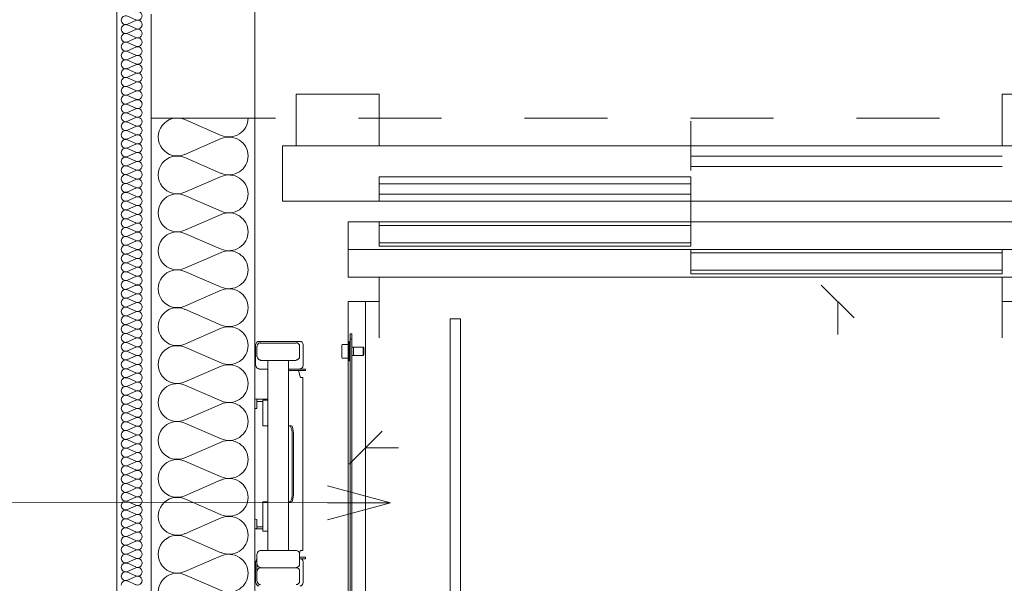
# Model space of a CAD drawing. Header units: millimetres. Extents: x 178516 to 426772, y -178579 to -115871.
# Tile 40 of 256: x 218993 to 220417, y -124961 to -124145. Entities that reach past the tile are written whole.
import ezdxf

# ---------------------------------------------------------------- set-up
doc = ezdxf.new("R2010")
doc.units = ezdxf.units.MM
doc.header["$MEASUREMENT"] = 0
doc.linetypes.add('Przerywana', pattern=[240, 120, -120])
doc.layers.get('0').update_dxf_attribs({"color": 252, "lineweight": 5})
for name, color, linetype, lineweight in [('830-G Teksty Etykiety_Nr_pióra__64', 252, 'Continuous', 5), ('Nowe_320-W Umeblowanie_Nr_pióra__103', 252, 'Continuous', 5), ('Nowe_320-W Umeblowanie_Nr_pióra__181', 252, 'Continuous', 5), ('Nowe_820-G Rysunki Obrazki_Nr_pióra__1', 252, 'Continuous', 5), ('Nowe_820-G Rysunki Obrazki_Nr_pióra__161', 252, 'Continuous', 5), ('Nowe_820-G Rysunki Obrazki_Nr_pióra__27', 252, 'Continuous', 5), ('Nowe_Nowe_220(1)-A Ściany zewnętrzne_Nr_pióra__1', 252, 'Continuous', 5)]:
    doc.layers.add(name, color=color, linetype=linetype, lineweight=lineweight)

# ---------------------------------------------------------------- blocks, each defined once
blk = doc.blocks.new('podkład 20251118')
at = {"color": 252, "linetype": 'Continuous', "lineweight": 5}
for p, q in [((220199.9, -124576.8), (220152.4, -124529.3)), ((220176.1, -124553.1), (220176.1, -124600.6)), ((219517.2, -124740.6), (219469.7, -124788.1)), ((219493.4, -124764.4), (219540.9, -124764.4)), ((219529.6, -124844.3), (219438.4, -124844.1))]:
    blk.add_line(p, q, dxfattribs=at)
at = {"color": 252, "linetype": 'Continuous', "lineweight": 5, "flags": 128}
blk.add_lwpolyline([(219438.4, -124819.7), (219529.6, -124844.3), (219438.3, -124868.6)], dxfattribs=at)
at = {"layer": '830-G Teksty Etykiety_Nr_pióra__64', "color": 252, "linetype": 'Continuous', "lineweight": 5}
blk.add_line((219438.4, -124844.1), (214933.4, -124834.7), dxfattribs=at)
at = {"layer": 'Nowe_320-W Umeblowanie_Nr_pióra__103', "color": 252, "linetype": 'Continuous', "lineweight": 5}
for p, q in [((219232.3, -124290), (219284.8, -124312.8)), ((219284.8, -124317.4), (219232.3, -124340.2)), ((219232.3, -124344.8), (219284.8, -124367.7)), ((219284.8, -124372.3), (219232.3, -124395.1)), ((219232.3, -124399.7), (219284.8, -124422.5)), ((219284.8, -124427.1), (219232.3, -124449.9)), ((219232.3, -124454.5), (219284.8, -124477.4)), ((219284.8, -124482), (219232.3, -124504.8)), ((219232.3, -124509.4), (219284.8, -124532.2)), ((219284.8, -124536.8), (219232.3, -124559.6)), ((219232.3, -124564.3), (219284.8, -124587.1)), ((219284.8, -124591.7), (219232.3, -124614.5)), ((219232.3, -124619.1), (219284.8, -124641.9)), ((219284.8, -124646.5), (219232.3, -124669.3)), ((219232.3, -124674), (219284.8, -124696.8)), ((219284.8, -124701.4), (219232.3, -124724.2)), ((219232.3, -124728.8), (219284.8, -124751.6)), ((219284.8, -124756.2), (219232.3, -124779.1)), ((219232.3, -124783.7), (219284.8, -124806.5)), ((219284.8, -124811.1), (219232.3, -124833.9)), ((219232.3, -124838.5), (219284.8, -124861.3)), ((219284.8, -124865.9), (219232.3, -124888.8)), ((219232.3, -124893.4), (219284.8, -124916.2)), ((219284.8, -124920.8), (219232.3, -124943.6)), ((219232.3, -124948.2), (219284.8, -124971))]:
    blk.add_line(p, q, dxfattribs=at)
at = {"layer": 'Nowe_320-W Umeblowanie_Nr_pióra__103', "color": 252, "linetype": 'Continuous', "lineweight": 5, "extrusion": (0, 0, -1)}
for centre, major_axis, start_param, end_param in [((219221.2, -124315.1), (-27.6, 0), 4.299595, 8.266775), ((219295.9, -124287.7), (27.6, 0), 0, 1.98359), ((219295.9, -124342.5), (-27.6, 0), 1.158003, 3.141593), ((219221.2, -124370), (-27.6, 0), 4.299595, 8.266775), ((219295.9, -124342.5), (27.6, 0), 0, 1.98359), ((219295.9, -124397.4), (27.6, 0), 4.299596, 6.283185), ((219221.2, -124424.8), (27.6, 0), 1.158002, 5.125182), ((219295.9, -124397.4), (27.6, 0), 0, 1.98359), ((219295.9, -124452.2), (-27.6, 0), 1.158003, 3.141593), ((219221.2, -124479.7), (-27.6, 0), 4.299595, 8.266775), ((219295.9, -124452.2), (27.6, 0), 0, 1.98359), ((219295.9, -124507.1), (-27.6, 0), 1.158003, 3.141593), ((219221.2, -124534.5), (-27.6, 0), 4.299595, 8.266775), ((219295.9, -124507.1), (27.6, 0), 0, 1.98359), ((219295.9, -124561.9), (27.6, 0), 4.299596, 6.283185), ((219221.2, -124589.4), (-27.6, 0), 4.299595, 8.266775), ((219295.9, -124561.9), (27.6, 0), 0, 1.98359), ((219295.9, -124616.8), (27.6, 0), 4.299596, 6.283185), ((219221.2, -124644.2), (27.6, 0), 1.158002, 5.125182), ((219295.9, -124616.8), (27.6, 0), 0, 1.98359), ((219295.9, -124671.7), (-27.6, 0), 1.158003, 3.141593), ((219221.2, -124699.1), (-27.6, 0), 4.299595, 8.266775), ((219295.9, -124671.7), (27.6, 0), 0, 1.98359), ((219295.9, -124726.5), (-27.6, 0), 1.158003, 3.141593), ((219221.2, -124753.9), (-27.6, 0), 4.299595, 8.266775), ((219295.9, -124726.5), (27.6, 0), 0, 1.98359), ((219295.9, -124781.4), (27.6, 0), 4.299596, 6.283185), ((219221.2, -124808.8), (-27.6, 0), 4.299595, 8.266775), ((219295.9, -124781.4), (27.6, 0), 0, 1.98359), ((219295.9, -124836.2), (27.6, 0), 4.299596, 6.283185), ((219221.2, -124863.6), (27.6, 0), 1.158002, 5.125182), ((219295.9, -124836.2), (27.6, 0), 0, 1.98359), ((219295.9, -124891.1), (-27.6, 0), 1.158003, 3.141593), ((219221.2, -124918.5), (-27.6, 0), 4.299595, 8.266775), ((219295.9, -124891.1), (27.6, 0), 0, 1.98359), ((219295.9, -124945.9), (-27.6, 0), 1.158003, 3.141593), ((219221.2, -124973.3), (-27.6, 0), 4.299595, 8.266775), ((219295.9, -124945.9), (27.6, 0), 0, 1.98359)]:
    blk.add_ellipse(centre, major_axis=major_axis, ratio=0.991967, start_param=start_param, end_param=end_param, dxfattribs=at)
at = {"layer": 'Nowe_320-W Umeblowanie_Nr_pióra__181', "color": 252, "linetype": 'Continuous', "lineweight": 5}
for p, q in [((219161.3, -124145.7), (219149.2, -124140.4)), ((219149.2, -124152.1), (219161.3, -124146.8)), ((219161.3, -124158.4), (219149.2, -124153.1)), ((219149.2, -124164.8), (219161.3, -124159.5)), ((219161.3, -124171.2), (219149.2, -124165.9)), ((219149.2, -124177.6), (219161.3, -124172.3)), ((219161.3, -124184), (219149.2, -124178.7)), ((219149.2, -124190.3), (219161.3, -124185)), ((219161.3, -124196.7), (219149.2, -124191.4)), ((219149.2, -124203.1), (219161.3, -124197.8)), ((219161.3, -124209.5), (219149.2, -124204.2)), ((219149.2, -124215.9), (219161.3, -124210.6)), ((219161.3, -124222.3), (219149.2, -124216.9)), ((219149.2, -124228.6), (219161.3, -124223.3)), ((219161.3, -124235), (219149.2, -124229.7)), ((219149.2, -124241.4), (219161.3, -124236.1)), ((219161.3, -124247.8), (219149.2, -124242.5)), ((219149.2, -124254.2), (219161.3, -124248.8)), ((219161.3, -124260.5), (219149.2, -124255.2)), ((219149.2, -124266.9), (219161.3, -124261.6)), ((219161.3, -124273.3), (219149.2, -124268)), ((219149.2, -124279.7), (219161.3, -124274.4)), ((219161.3, -124286.1), (219149.2, -124280.8)), ((219149.2, -124292.4), (219161.3, -124287.1)), ((219161.3, -124298.8), (219149.2, -124293.5)), ((219149.2, -124305.2), (219161.3, -124299.9)), ((219161.3, -124311.6), (219149.2, -124306.3)), ((219149.2, -124318), (219161.3, -124312.7)), ((219161.3, -124324.3), (219149.2, -124319)), ((219149.2, -124330.7), (219161.3, -124325.4)), ((219161.3, -124337.1), (219149.2, -124331.8)), ((219149.2, -124343.5), (219161.3, -124338.2)), ((219161.3, -124349.9), (219149.2, -124344.6)), ((219149.2, -124356.3), (219161.3, -124350.9)), ((219161.3, -124362.6), (219149.2, -124357.3)), ((219149.2, -124369), (219161.3, -124363.7)), ((219161.3, -124375.4), (219149.2, -124370.1)), ((219149.2, -124381.8), (219161.3, -124376.5)), ((219161.3, -124388.2), (219149.2, -124382.9)), ((219149.2, -124394.5), (219161.3, -124389.2)), ((219161.3, -124400.9), (219149.2, -124395.6)), ((219149.2, -124407.3), (219161.3, -124402)), ((219161.3, -124413.7), (219149.2, -124408.4)), ((219149.2, -124420.1), (219161.3, -124414.8)), ((219161.3, -124426.4), (219149.2, -124421.1)), ((219149.2, -124432.8), (219161.3, -124427.5)), ((219161.3, -124439.2), (219149.2, -124433.9)), ((219149.2, -124445.6), (219161.3, -124440.3)), ((219161.3, -124452), (219149.2, -124446.7)), ((219149.2, -124458.4), (219161.3, -124453)), ((219161.3, -124464.7), (219149.2, -124459.4)), ((219149.2, -124471.1), (219161.3, -124465.8)), ((219161.3, -124477.5), (219149.2, -124472.2)), ((219149.2, -124483.9), (219161.3, -124478.6)), ((219161.3, -124490.3), (219149.2, -124484.9)), ((219149.2, -124496.6), (219161.3, -124491.3)), ((219161.3, -124503), (219149.2, -124497.7)), ((219149.2, -124509.4), (219161.3, -124504.1)), ((219161.3, -124515.8), (219149.2, -124510.5)), ((219149.2, -124522.2), (219161.3, -124516.9)), ((219161.3, -124528.5), (219149.2, -124523.2)), ((219149.2, -124534.9), (219161.3, -124529.6)), ((219161.3, -124541.3), (219149.2, -124536)), ((219149.2, -124547.7), (219161.3, -124542.4)), ((219161.3, -124554.1), (219149.2, -124548.8)), ((219149.2, -124560.4), (219161.3, -124555.1)), ((219161.3, -124566.8), (219149.2, -124561.5)), ((219149.2, -124573.2), (219161.3, -124567.9)), ((219161.3, -124579.6), (219149.2, -124574.3)), ((219149.2, -124586), (219161.3, -124580.7)), ((219161.3, -124592.4), (219149.2, -124587)), ((219149.2, -124598.7), (219161.3, -124593.4)), ((219161.3, -124605.1), (219149.2, -124599.8)), ((219149.2, -124611.5), (219161.3, -124606.2)), ((219161.3, -124617.9), (219149.2, -124612.6)), ((219149.2, -124624.3), (219161.3, -124618.9)), ((219161.3, -124630.6), (219149.2, -124625.3)), ((219149.2, -124637), (219161.3, -124631.7)), ((219161.3, -124643.4), (219149.2, -124638.1)), ((219149.2, -124649.8), (219161.3, -124644.5)), ((219161.3, -124656.2), (219149.2, -124650.9)), ((219149.2, -124662.5), (219161.3, -124657.2)), ((219161.3, -124668.9), (219149.2, -124663.6)), ((219149.2, -124675.3), (219161.3, -124670)), ((219161.3, -124681.7), (219149.2, -124676.4)), ((219149.2, -124688.1), (219161.3, -124682.8)), ((219161.3, -124694.4), (219149.2, -124689.1)), ((219149.2, -124700.8), (219161.3, -124695.5)), ((219161.3, -124707.2), (219149.2, -124701.9)), ((219149.2, -124713.6), (219161.3, -124708.3)), ((219161.3, -124720), (219149.2, -124714.7)), ((219149.2, -124726.4), (219161.3, -124721)), ((219161.3, -124732.7), (219149.2, -124727.4)), ((219149.2, -124739.1), (219161.3, -124733.8)), ((219161.3, -124745.5), (219149.2, -124740.2)), ((219149.2, -124751.9), (219161.3, -124746.6)), ((219161.3, -124758.3), (219149.2, -124753)), ((219149.2, -124764.6), (219161.3, -124759.3)), ((219161.3, -124771), (219149.2, -124765.7)), ((219149.2, -124777.4), (219161.3, -124772.1)), ((219161.3, -124783.8), (219149.2, -124778.5)), ((219149.2, -124790.2), (219161.3, -124784.9)), ((219161.3, -124796.5), (219149.2, -124791.2)), ((219149.2, -124802.9), (219161.3, -124797.6)), ((219161.3, -124809.3), (219149.2, -124804)), ((219149.2, -124815.7), (219161.3, -124810.4)), ((219161.3, -124822.1), (219149.2, -124816.8)), ((219149.2, -124828.5), (219161.3, -124823.1)), ((219161.3, -124834.8), (219149.2, -124829.5)), ((219149.2, -124841.2), (219161.3, -124835.9)), ((219161.3, -124847.6), (219149.2, -124842.3)), ((219149.2, -124854), (219161.3, -124848.7)), ((219161.3, -124860.4), (219149.2, -124855)), ((219149.2, -124866.7), (219161.3, -124861.4)), ((219161.3, -124873.1), (219149.2, -124867.8)), ((219149.2, -124879.5), (219161.3, -124874.2)), ((219161.3, -124885.9), (219149.2, -124880.6)), ((219149.2, -124892.3), (219161.3, -124887)), ((219161.3, -124898.6), (219149.2, -124893.3)), ((219149.2, -124905), (219161.3, -124899.7)), ((219161.3, -124911.4), (219149.2, -124906.1)), ((219149.2, -124917.8), (219161.3, -124912.5)), ((219161.3, -124924.2), (219149.2, -124918.9)), ((219149.2, -124930.5), (219161.3, -124925.2)), ((219161.3, -124936.9), (219149.2, -124931.6)), ((219149.2, -124943.3), (219161.3, -124938)), ((219161.3, -124949.7), (219149.2, -124944.4)), ((219149.2, -124956.1), (219161.3, -124950.8)), ((219161.3, -124962.5), (219149.2, -124957.1))]:
    blk.add_line(p, q, dxfattribs=at)
at = {"layer": 'Nowe_320-W Umeblowanie_Nr_pióra__181', "color": 252, "linetype": 'Continuous', "lineweight": 5, "extrusion": (0, 0, -1)}
for centre, major_axis, start_param, end_param in [((219146.6, -124146.2), (6.38, 0), 3.141593, 5.125182), ((219163.9, -124139.8), (-6.38, 0), 1.158002, 5.125182), ((219146.6, -124146.2), (6.38, 0), 1.158004, 3.141593), ((219146.6, -124159), (6.38, 0), 3.141593, 5.125182), ((219163.9, -124152.6), (6.38, 0), 4.299595, 8.266775), ((219146.6, -124159), (6.38, 0), 1.158004, 3.141593), ((219146.6, -124171.7), (6.38, 0), 3.141593, 5.125182), ((219163.9, -124165.4), (6.38, 0), 4.299595, 8.266775), ((219146.6, -124171.7), (6.38, 0), 1.158004, 3.141593), ((219146.6, -124184.5), (6.38, 0), 3.141593, 5.125182), ((219163.9, -124178.1), (-6.38, 0), 1.158002, 5.125182), ((219146.6, -124184.5), (6.38, 0), 1.158004, 3.141593), ((219146.6, -124197.3), (6.38, 0), 3.141593, 5.125182), ((219146.6, -124197.3), (6.38, 0), 1.158004, 3.141593), ((219163.9, -124190.9), (6.38, 0), 4.299595, 8.266775), ((219163.9, -124203.6), (6.38, 0), 4.299595, 8.266775), ((219146.6, -124210), (6.38, 0), 3.141593, 5.125182), ((219146.6, -124210), (6.38, 0), 1.158004, 3.141593), ((219163.9, -124216.4), (-6.38, 0), 1.158002, 5.125182), ((219146.6, -124222.8), (6.38, 0), 3.141593, 5.125182), ((219146.6, -124222.8), (6.38, 0), 1.158004, 3.141593), ((219163.9, -124229.2), (6.38, 0), 4.299595, 8.266775), ((219146.6, -124235.6), (6.38, 0), 3.141593, 5.125182), ((219146.6, -124235.6), (6.38, 0), 1.158004, 3.141593), ((219163.9, -124241.9), (6.38, 0), 4.299595, 8.266775), ((219146.6, -124248.3), (6.38, 0), 3.141593, 5.125182), ((219146.6, -124248.3), (6.38, 0), 1.158004, 3.141593), ((219163.9, -124254.7), (-6.38, 0), 1.158002, 5.125182), ((219146.6, -124261.1), (6.38, 0), 3.141593, 5.125182), ((219146.6, -124261.1), (6.38, 0), 1.158004, 3.141593), ((219146.6, -124273.8), (6.38, 0), 3.141593, 5.125182), ((219163.9, -124267.5), (6.38, 0), 4.299595, 8.266775), ((219146.6, -124273.8), (6.38, 0), 1.158004, 3.141593), ((219146.6, -124286.6), (6.38, 0), 3.141593, 5.125182), ((219163.9, -124280.2), (-6.38, 0), 1.158002, 5.125182), ((219146.6, -124286.6), (6.38, 0), 1.158004, 3.141593), ((219146.6, -124299.4), (6.38, 0), 3.141593, 5.125182), ((219163.9, -124293), (-6.38, 0), 1.158002, 5.125182), ((219146.6, -124299.4), (6.38, 0), 1.158004, 3.141593), ((219146.6, -124312.1), (6.38, 0), 3.141593, 5.125182), ((219163.9, -124305.7), (6.38, 0), 4.299595, 8.266775), ((219146.6, -124312.1), (6.38, 0), 1.158004, 3.141593), ((219146.6, -124324.9), (6.38, 0), 3.141593, 5.125182), ((219146.6, -124324.9), (6.38, 0), 1.158004, 3.141593), ((219163.9, -124318.5), (-6.38, 0), 1.158002, 5.125182), ((219163.9, -124331.3), (-6.38, 0), 1.158002, 5.125182), ((219146.6, -124337.6), (6.38, 0), 3.141593, 5.125182), ((219146.6, -124337.6), (6.38, 0), 1.158004, 3.141593), ((219163.9, -124344), (6.38, 0), 4.299595, 8.266775), ((219146.6, -124350.4), (6.38, 0), 3.141593, 5.125182), ((219146.6, -124350.4), (6.38, 0), 1.158004, 3.141593), ((219163.9, -124356.8), (-6.38, 0), 1.158002, 5.125182), ((219146.6, -124363.2), (6.38, 0), 3.141593, 5.125182), ((219146.6, -124363.2), (6.38, 0), 1.158004, 3.141593), ((219163.9, -124369.6), (-6.38, 0), 1.158002, 5.125182), ((219146.6, -124375.9), (6.38, 0), 3.141593, 5.125182), ((219146.6, -124375.9), (6.38, 0), 1.158004, 3.141593), ((219146.6, -124388.7), (6.38, 0), 3.141593, 5.125182), ((219163.9, -124382.3), (6.38, 0), 4.299595, 8.266775), ((219146.6, -124388.7), (6.38, 0), 1.158004, 3.141593), ((219146.6, -124401.5), (6.38, 0), 3.141593, 5.125182), ((219163.9, -124395.1), (-6.38, 0), 1.158002, 5.125182), ((219146.6, -124401.5), (6.38, 0), 1.158004, 3.141593), ((219146.6, -124414.2), (6.38, 0), 3.141593, 5.125182), ((219163.9, -124407.8), (-6.38, 0), 1.158002, 5.125182), ((219146.6, -124414.2), (6.38, 0), 1.158004, 3.141593), ((219146.6, -124427), (6.38, 0), 3.141593, 5.125182), ((219163.9, -124420.6), (6.38, 0), 4.299595, 8.266775), ((219146.6, -124427), (-6.38, 0), 4.299596, 6.283185), ((219146.6, -124439.7), (6.38, 0), 3.141593, 5.125182), ((219163.9, -124433.4), (-6.38, 0), 1.158002, 5.125182), ((219163.9, -124446.1), (-6.38, 0), 1.158002, 5.125182), ((219146.6, -124439.7), (6.38, 0), 1.158004, 3.141593), ((219146.6, -124452.5), (6.38, 0), 3.141593, 5.125182), ((219146.6, -124452.5), (6.38, 0), 1.158004, 3.141593), ((219163.9, -124458.9), (6.38, 0), 4.299595, 8.266775), ((219146.6, -124465.3), (6.38, 0), 3.141593, 5.125182), ((219146.6, -124465.3), (6.38, 0), 1.158004, 3.141593), ((219163.9, -124471.6), (-6.38, 0), 1.158002, 5.125182), ((219146.6, -124478), (6.38, 0), 3.141593, 5.125182), ((219146.6, -124478), (6.38, 0), 1.158004, 3.141593), ((219163.9, -124484.4), (-6.38, 0), 1.158002, 5.125182), ((219146.6, -124490.8), (6.38, 0), 3.141593, 5.125182), ((219146.6, -124490.8), (6.38, 0), 1.158004, 3.141593), ((219163.9, -124497.2), (6.38, 0), 4.299595, 8.266775), ((219146.6, -124503.6), (6.38, 0), 3.141593, 5.125182), ((219146.6, -124503.6), (6.38, 0), 1.158004, 3.141593), ((219146.6, -124516.3), (6.38, 0), 3.141593, 5.125182), ((219163.9, -124509.9), (-6.38, 0), 1.158002, 5.125182), ((219146.6, -124516.3), (6.38, 0), 1.158004, 3.141593), ((219146.6, -124529.1), (6.38, 0), 3.141593, 5.125182), ((219163.9, -124522.7), (-6.38, 0), 1.158002, 5.125182), ((219146.6, -124529.1), (6.38, 0), 1.158004, 3.141593), ((219146.6, -124541.8), (6.38, 0), 3.141593, 5.125182), ((219163.9, -124535.5), (6.38, 0), 4.299595, 8.266775), ((219146.6, -124541.8), (6.38, 0), 1.158004, 3.141593), ((219146.6, -124554.6), (6.38, 0), 3.141593, 5.125182), ((219163.9, -124548.2), (-6.38, 0), 1.158002, 5.125182), ((219146.6, -124554.6), (6.38, 0), 1.158004, 3.141593), ((219146.6, -124567.4), (6.38, 0), 3.141593, 5.125182), ((219146.6, -124567.4), (6.38, 0), 1.158004, 3.141593), ((219163.9, -124561), (6.38, 0), 4.299595, 8.266775), ((219163.9, -124573.7), (6.38, 0), 4.299595, 8.266775), ((219146.6, -124580.1), (6.38, 0), 3.141593, 5.125182), ((219146.6, -124580.1), (6.38, 0), 1.158004, 3.141593), ((219163.9, -124586.5), (-6.38, 0), 1.158002, 5.125182), ((219146.6, -124592.9), (6.38, 0), 3.141593, 5.125182), ((219146.6, -124592.9), (6.38, 0), 1.158004, 3.141593), ((219163.9, -124599.3), (6.38, 0), 4.299595, 8.266775), ((219146.6, -124605.7), (6.38, 0), 3.141593, 5.125182), ((219146.6, -124605.7), (6.38, 0), 1.158004, 3.141593), ((219163.9, -124612), (6.38, 0), 4.299595, 8.266775), ((219146.6, -124618.4), (6.38, 0), 3.141593, 5.125182), ((219146.6, -124618.4), (6.38, 0), 1.158004, 3.141593), ((219146.6, -124631.2), (6.38, 0), 3.141593, 5.125182), ((219163.9, -124624.8), (-6.38, 0), 1.158002, 5.125182), ((219146.6, -124631.2), (6.38, 0), 1.158004, 3.141593), ((219146.6, -124643.9), (6.38, 0), 3.141593, 5.125182), ((219163.9, -124637.6), (6.38, 0), 4.299595, 8.266775), ((219146.6, -124643.9), (6.38, 0), 1.158004, 3.141593), ((219146.6, -124656.7), (6.38, 0), 3.141593, 5.125182), ((219163.9, -124650.3), (6.38, 0), 4.299595, 8.266775), ((219146.6, -124656.7), (6.38, 0), 1.158004, 3.141593), ((219146.6, -124669.5), (6.38, 0), 3.141593, 5.125182), ((219163.9, -124663.1), (-6.38, 0), 1.158002, 5.125182), ((219146.6, -124669.5), (6.38, 0), 1.158004, 3.141593), ((219146.6, -124682.2), (6.38, 0), 3.141593, 5.125182), ((219163.9, -124675.8), (6.38, 0), 4.299595, 8.266775), ((219146.6, -124682.2), (6.38, 0), 1.158004, 3.141593), ((219146.6, -124695), (6.38, 0), 3.141593, 5.125182), ((219146.6, -124695), (6.38, 0), 1.158004, 3.141593), ((219163.9, -124688.6), (6.38, 0), 4.299595, 8.266775), ((219163.9, -124701.4), (-6.38, 0), 1.158002, 5.125182), ((219146.6, -124707.7), (6.38, 0), 3.141593, 5.125182), ((219146.6, -124707.7), (6.38, 0), 1.158004, 3.141593), ((219163.9, -124714.1), (6.38, 0), 4.299595, 8.266775), ((219146.6, -124720.5), (6.38, 0), 3.141593, 5.125182), ((219146.6, -124720.5), (6.38, 0), 1.158004, 3.141593), ((219163.9, -124726.9), (6.38, 0), 4.299595, 8.266775), ((219146.6, -124733.3), (6.38, 0), 3.141593, 5.125182), ((219146.6, -124733.3), (6.38, 0), 1.158004, 3.141593), ((219163.9, -124739.7), (-6.38, 0), 1.158002, 5.125182), ((219146.6, -124746), (6.38, 0), 3.141593, 5.125182), ((219146.6, -124746), (6.38, 0), 1.158004, 3.141593), ((219146.6, -124758.8), (6.38, 0), 3.141593, 5.125182), ((219163.9, -124752.4), (6.38, 0), 4.299595, 8.266775), ((219146.6, -124758.8), (6.38, 0), 1.158004, 3.141593), ((219146.6, -124771.6), (6.38, 0), 3.141593, 5.125182), ((219163.9, -124765.2), (6.38, 0), 4.299595, 8.266775), ((219146.6, -124771.6), (6.38, 0), 1.158004, 3.141593), ((219146.6, -124784.3), (6.38, 0), 3.141593, 5.125182), ((219163.9, -124777.9), (-6.38, 0), 1.158002, 5.125182), ((219146.6, -124784.3), (6.38, 0), 1.158004, 3.141593), ((219146.6, -124797.1), (6.38, 0), 3.141593, 5.125182), ((219163.9, -124790.7), (6.38, 0), 4.299595, 8.266775), ((219146.6, -124797.1), (6.38, 0), 1.158004, 3.141593), ((219146.6, -124809.8), (6.38, 0), 3.141593, 5.125182), ((219163.9, -124803.5), (6.38, 0), 4.299595, 8.266775), ((219163.9, -124816.2), (-6.38, 0), 1.158002, 5.125182), ((219146.6, -124809.8), (6.38, 0), 1.158004, 3.141593), ((219146.6, -124822.6), (6.38, 0), 3.141593, 5.125182), ((219146.6, -124822.6), (6.38, 0), 1.158004, 3.141593), ((219163.9, -124829), (6.38, 0), 4.299595, 8.266775), ((219146.6, -124835.4), (6.38, 0), 3.141593, 5.125182), ((219146.6, -124835.4), (6.38, 0), 1.158004, 3.141593), ((219163.9, -124841.8), (6.38, 0), 4.299595, 8.266775), ((219146.6, -124848.1), (6.38, 0), 3.141593, 5.125182), ((219146.6, -124848.1), (6.38, 0), 1.158004, 3.141593), ((219163.9, -124854.5), (-6.38, 0), 1.158002, 5.125182), ((219146.6, -124860.9), (6.38, 0), 3.141593, 5.125182), ((219146.6, -124860.9), (6.38, 0), 1.158004, 3.141593), ((219163.9, -124867.3), (6.38, 0), 4.299595, 8.266775), ((219146.6, -124873.7), (6.38, 0), 3.141593, 5.125182), ((219146.6, -124873.7), (6.38, 0), 1.158004, 3.141593), ((219146.6, -124886.4), (6.38, 0), 3.141593, 5.125182), ((219163.9, -124880), (6.38, 0), 4.299595, 8.266775), ((219146.6, -124886.4), (6.38, 0), 1.158004, 3.141593), ((219146.6, -124899.2), (6.38, 0), 3.141593, 5.125182), ((219163.9, -124892.8), (-6.38, 0), 1.158002, 5.125182), ((219146.6, -124899.2), (6.38, 0), 1.158004, 3.141593), ((219146.6, -124911.9), (6.38, 0), 3.141593, 5.125182), ((219163.9, -124905.6), (6.38, 0), 4.299595, 8.266775), ((219146.6, -124911.9), (6.38, 0), 1.158004, 3.141593), ((219146.6, -124924.7), (6.38, 0), 3.141593, 5.125182), ((219163.9, -124918.3), (6.38, 0), 4.299595, 8.266775), ((219146.6, -124924.7), (6.38, 0), 1.158004, 3.141593), ((219146.6, -124937.5), (6.38, 0), 3.141593, 5.125182), ((219146.6, -124937.5), (6.38, 0), 1.158004, 3.141593), ((219163.9, -124931.1), (-6.38, 0), 1.158002, 5.125182), ((219163.9, -124943.8), (6.38, 0), 4.299595, 8.266775), ((219146.6, -124950.2), (6.38, 0), 3.141593, 5.125182), ((219146.6, -124950.2), (6.38, 0), 1.158004, 3.141593), ((219163.9, -124956.6), (6.38, 0), 4.299595, 8.266775), ((219146.6, -124963), (6.38, 0), 3.141593, 5.125182)]:
    blk.add_ellipse(centre, major_axis=major_axis, ratio=0.99989, start_param=start_param, end_param=end_param, dxfattribs=at)
at = {"layer": 'Nowe_820-G Rysunki Obrazki_Nr_pióra__1', "color": 252, "linetype": 'Continuous', "lineweight": 5}
for p, q in [((219333.5, -122434), (219333.5, -126218.4)), ((219183.6, -124137.7), (219183.6, -124287.7)), ((219333.5, -124287.7), (219333.5, -124137.7)), ((219183.6, -124287.7), (219183.6, -126218.4)), ((219183.6, -124287.7), (219333.5, -124287.7))]:
    blk.add_line(p, q, dxfattribs=at)
at = {"layer": 'Nowe_820-G Rysunki Obrazki_Nr_pióra__161', "color": 252, "linetype": 'Continuous', "lineweight": 5}
for p, q in [((219393, -124328), (219393, -124253.2)), ((219393, -124253.2), (219513.2, -124253.2)), ((219513.2, -124253.2), (219513.2, -124328)), ((220533.9, -124253.2), (220413.7, -124253.2)), ((220413.7, -124253.2), (220413.7, -124328)), ((219963.5, -124363.8), (219963.5, -124292.2)), ((220902.3, -124328), (219373.2, -124328)), ((219373.2, -124328), (219373.2, -124407.9)), ((219373.2, -124407.9), (219373.2, -124328)), ((219513.2, -124328), (219393, -124328)), ((220413.7, -124328), (220533.9, -124328)), ((219963.5, -124342.7), (220413.7, -124342.7)), ((219963.5, -124358), (220413.7, -124358)), ((219513.2, -124407.9), (219513.2, -124372.7)), ((219513.2, -124372.7), (219963.5, -124372.7)), ((219963.5, -124372.7), (219963.5, -124407.9)), ((219513.2, -124383), (219963.5, -124383)), ((219373.2, -124407.9), (220902.3, -124407.9)), ((219513.2, -124397.7), (219963.5, -124397.7)), ((219963.5, -124407.9), (219513.2, -124407.9)), ((219963.5, -124448.2), (219963.5, -124399.6)), ((220901, -124438), (219468.5, -124438)), ((219468.5, -124438), (219468.5, -124517.9)), ((219513.2, -124473.2), (219513.2, -124438)), ((219513.2, -124438), (219963.5, -124438)), ((219963.5, -124438), (219963.5, -124473.2)), ((219513.2, -124443.1), (219963.5, -124443.1)), ((219468.5, -124477.6), (220901, -124477.6)), ((219513.2, -124468), (219963.5, -124468)), ((219963.5, -124473.2), (219513.2, -124473.2)), ((219963.5, -124512.8), (219963.5, -124477.6)), ((219963.5, -124477.6), (220413.7, -124477.6)), ((220413.7, -124477.6), (220413.7, -124512.8)), ((219963.5, -124482.7), (220413.7, -124482.7)), ((219963.5, -124507.7), (220413.7, -124507.7)), ((219468.5, -124517.9), (220901, -124517.9)), ((219513.2, -124553.1), (219513.2, -124517.9)), ((220413.7, -124512.8), (219963.5, -124512.8)), ((220413.7, -124553.1), (220413.7, -124517.9)), ((219468.5, -124553.1), (219513.2, -124553.1)), ((219468.5, -125953), (219468.5, -124553.1)), ((219493.4, -124553.1), (219493.4, -125953)), ((219493.4, -124553.1), (219493.4, -124605.5)), ((219513.2, -124553.1), (219513.2, -124605.5)), ((220618.4, -124553.1), (220413.7, -124553.1)), ((220413.7, -124553.1), (220413.7, -124605.5)), ((219630.9, -124578), (219615.6, -124578)), ((219615.6, -124578), (219615.6, -125928.1)), ((219615.6, -124578), (219615.6, -125928.1)), ((219615.6, -125928.1), (219615.6, -124578)), ((219630.9, -124578), (219615.6, -124578)), ((219615.6, -124578), (219615.6, -125928.1)), ((219615.6, -124578), (219615.6, -125928.1)), ((219615.6, -125928.1), (219615.6, -124578)), ((219630.9, -125928.1), (219630.9, -124578)), ((219630.9, -125928.1), (219630.9, -124578)), ((219471, -125285.4), (219471, -124599.8)), ((219473.6, -124599.8), (219471, -124599.8)), ((219473.6, -124607.5), (219471, -124607.5)), ((219473.6, -125285.4), (219473.6, -124599.8)), ((219334.2, -124645.8), (219334.2, -124615.8)), ((219336.1, -124633), (219336.1, -124617.7)), ((219398.1, -124610.7), (219339.3, -124610.7)), ((219393, -124613.2), (219341.2, -124613.2)), ((219398.1, -124633), (219398.1, -124617.7)), ((219403.2, -124615.8), (219403.2, -124645.8)), ((219458.9, -124616.4), (219459.5, -124615.1)), ((219458.9, -124633.7), (219458.9, -124616.4)), ((219469.7, -124615.1), (219459.5, -124615.1)), ((219467.8, -124615.1), (219469.7, -124610.7)), ((219469.7, -124638.8), (219469.7, -124610.7)), ((219469.7, -124610.7), (219471, -124610.7)), ((219473.6, -124619), (219490.2, -124619)), ((219476.1, -124619), (219476.1, -124631.1)), ((219476.1, -124631.1), (219476.1, -124619)), ((219490.2, -124631.1), (219490.2, -124619)), ((219490.2, -124619), (219490.9, -124620.2)), ((219490.9, -124620.2), (219490.9, -124629.8)), ((219490.9, -124629.8), (219490.9, -124620.2)), ((219341.2, -124638.2), (219393, -124638.2)), ((219352.1, -124638.2), (219352.1, -124913.2)), ((219382.1, -124638.2), (219382.1, -124913.2)), ((219458.9, -124633.7), (219459.5, -124635)), ((219469.7, -124635), (219459.5, -124635)), ((219467.8, -124635), (219469.7, -124638.8)), ((219473.6, -124631.1), (219490.2, -124631.1)), ((219490.2, -124631.1), (219490.9, -124629.8)), ((219348.2, -124650.9), (219339.3, -124650.9)), ((219348.2, -124650.9), (219352.1, -124650.9)), ((219382.1, -124650.9), (219406.4, -124650.9)), ((219406.4, -124652.9), (219382.1, -124652.9)), ((219406.4, -124650.9), (219406.4, -124652.9)), ((219469.7, -124638.8), (219471, -124638.8)), ((219397.5, -124657.3), (219399.4, -124663.1)), ((219402.6, -124663.1), (219399.4, -124663.1)), ((219402.6, -124663.1), (219402.6, -124913.2)), ((219334.8, -124694.4), (219352.1, -124694.4)), ((219333.5, -124695.7), (219333.5, -124706.6)), ((219333.5, -124707.9), (219333.5, -124706.6)), ((219336.1, -124707.9), (219333.5, -124707.9)), ((219336.1, -124695.7), (219336.1, -124706.6)), ((219336.1, -124697.6), (219345, -124697.6)), ((219336.1, -124706.6), (219336.1, -124707.9)), ((219345, -124695.7), (219345, -124732.8)), ((219352.1, -124695.7), (219345, -124695.7)), ((219352.1, -124732.8), (219345, -124732.8)), ((219382.1, -124732.8), (219386, -124732.8)), ((219384.7, -124733.4), (219384.1, -124732.8)), ((219386, -124736), (219384.7, -124733.4)), ((219386, -124732.8), (219387.2, -124733.4)), ((219386.6, -124737.9), (219386, -124736)), ((219387.2, -124743), (219386.6, -124737.9)), ((219387.2, -124733.4), (219387.9, -124734.7)), ((219387.9, -124734.7), (219388.5, -124737.3)), ((219388.5, -124737.3), (219389.2, -124743)), ((219387.2, -124743), (219387.2, -124833.2)), ((219389.2, -124743), (219389.2, -124833.2)), ((219386, -124840.2), (219386.6, -124837.7)), ((219386.6, -124837.7), (219387.2, -124833.2)), ((219389.2, -124833.2), (219388.5, -124838.3)), ((219352.1, -124842.8), (219345, -124842.8)), ((219345, -124842.8), (219345, -124885)), ((219382.1, -124842.8), (219386, -124842.8)), ((219384.1, -124842.8), (219384.7, -124842.2)), ((219384.7, -124842.2), (219386, -124840.2)), ((219387.2, -124842.2), (219386, -124842.8)), ((219387.9, -124840.9), (219387.2, -124842.2)), ((219388.5, -124838.3), (219387.9, -124840.9)), ((219334.8, -124867.7), (219333.5, -124868.4)), ((219333.5, -124868.4), (219333.5, -124869.7)), ((219333.5, -124879.9), (219333.5, -124869.7)), ((219336.1, -124868.4), (219334.8, -124867.7)), ((219336.1, -124869.7), (219336.1, -124868.4)), ((219336.1, -124879.9), (219336.1, -124869.7)), ((219345, -124878.6), (219336.1, -124878.6)), ((219345, -124881.8), (219334.8, -124881.8)), ((219345, -124885), (219352.1, -124885)), ((219336.1, -124918.3), (219336.1, -124933)), ((219393, -124913.2), (219341.2, -124913.2)), ((219398.1, -124917), (219399.4, -124913.2)), ((219398.1, -124918.3), (219398.1, -124933)), ((219406.4, -124922.7), (219398.1, -124922.7)), ((219402.6, -124913.2), (219399.4, -124913.2)), ((219406.4, -124925.3), (219406.4, -124922.7)), ((219334.2, -124929.8), (219334.2, -124959.8)), ((219336.1, -124957.9), (219336.1, -124933)), ((219406.4, -124925.3), (219398.1, -124925.3)), ((219403.2, -124959.8), (219403.2, -124929.8)), ((219393, -124938.1), (219341.2, -124938.1)), ((219398.1, -124957.9), (219398.1, -124943.2))]:
    blk.add_line(p, q, dxfattribs=at)
for centre, radius, start, end in [((219339.6, -124615.4), 4.8, 90, 180), ((219341.5, -124617.4), 4.8, 90, 180), ((219393.3, -124617.4), 4.8, 0, 90), ((219398.4, -124615.4), 4.8, 0, 90), ((219341.5, -124632.7), 4.8, 180, 270), ((219393.3, -124632.7), 4.8, 270, 360), ((219339.6, -124645.5), 4.8, 180, 270), ((219334.8, -124681.5), 67.7, 21.3293, 25.5356), ((219398.4, -124645.5), 4.8, 270, 0), ((219335.1, -124695.4), 1.6, 90.0462, 179.9538), ((219335.1, -124695.4), 1.6, 0.0462, 89.9538), ((219335.1, -124879.6), 1.6, 180.0462, 269.9538), ((219335.1, -124879.6), 1.6, 270.0462, 359.9538), ((219341.5, -124917.9), 4.8, 90, 180), ((219393.3, -124917.9), 4.8, 0, 90), ((219339.6, -124929.5), 4.8, 127.287, 179.9676), ((219341.5, -124932.7), 4.8, 180, 270), ((219393.3, -124932.7), 4.8, 270, 0), ((219398.4, -124929.5), 4.8, 360, 90), ((219341.5, -124942.9), 4.8, 90, 180), ((219393.3, -124942.9), 4.79, 359.9844, 87.6083), ((219339.6, -124959.5), 4.8, 180, 270), ((219341.5, -124957.6), 4.8, 180, 270), ((219393.3, -124957.6), 4.8, 270, 0), ((219398.4, -124959.5), 4.8, 270, 360)]:
    blk.add_arc(centre, radius, start, end, dxfattribs=at)
at = {"layer": 'Nowe_820-G Rysunki Obrazki_Nr_pióra__27', "color": 252, "linetype": 'Continuous', "lineweight": 5}
blk.add_line((219133.6, -122234), (219133.6, -126100.4), dxfattribs=at)
at = {"layer": 'Nowe_Nowe_220(1)-A Ściany zewnętrzne_Nr_pióra__1', "color": 252, "linetype": 'Przerywana', "lineweight": 5}
blk.add_line((220563.4, -124287.7), (219333.5, -124287.7), dxfattribs=at)

msp = doc.modelspace()

# ---------------------------------------------------------------- block references
msp.add_blockref('podkład 20251118', (0, 0))

doc.saveas('drawing.dxf')
